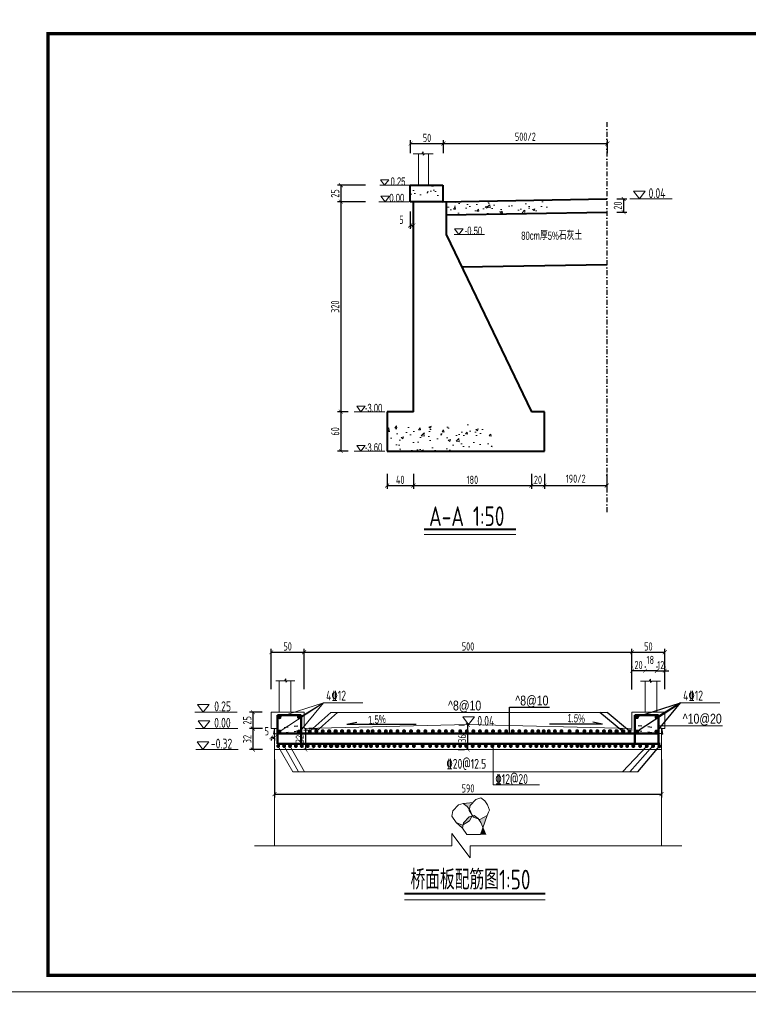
# Model space of a CAD drawing. Header units: inches. Extents: x 97745 to 142261, y 62673 to 100665.
# Tile 52 of 148: x 108033 to 110255, y 79881 to 82881. Entities that reach past the tile are written whole.
import ezdxf

# ---------------------------------------------------------------- set-up
doc = ezdxf.new("R2010")
doc.units = ezdxf.units.IN
doc.header["$MEASUREMENT"] = 0
doc.linetypes.add('ACAD_ISO03W100', pattern=[30, 12, -18])
doc.linetypes.add('DASHDOTX2', pattern=[2, 1, -0.5, 0, -0.5])
doc.layers.get('0').update_dxf_attribs({"lineweight": 15})
for name, color, linetype, lineweight in [('BM1', 7, 'Continuous', 15), ('文字', 7, 'Continuous', 20), ('虚线', 2, 'ACAD_ISO03W100', 25), ('轮廓线', 1, 'Continuous', 40), ('配筋1', 1, 'Continuous', 50)]:
    doc.layers.add(name, color=color, linetype=linetype, lineweight=lineweight)
doc.layers.add('轴线', color=3, linetype='DASHDOTX2')
doc.layers.add('配筋2', color=2, linetype='Continuous')
doc.styles.add('DIM_FONT', font='hztxt_e.shx', dxfattribs={"width": 0.8, "bigfont": 'hztxt.shx'})
doc.styles.add('HZTXT', font='tssdeng.shx', dxfattribs={"width": 0.75, "bigfont": 'hztxt.shx'})
doc.styles.get("Standard").update_dxf_attribs({"font": 'hztxt_e.shx', "width": 0.7, "bigfont": 'hztxt.shx'})
doc.dimstyles.new('3', dxfattribs={"dimtxt": 25, "dimasz": 12, "dimexe": 10, "dimexo": 30, "dimgap": 5, "dimtad": 1, "dimdec": 0, "dimzin": 0, "dimdsep": 46, "dimtxsty": 'HZTXT', "dimblk": 'ARCHTICK', "dimcen": 0, "dimclrt": 7, "dimazin": 2, "dimtfac": 1, "dimtdec": 0, "dimtix": 1, "dimtmove": 2, "dimatfit": 3, "dimfxl": 250, "dimtolj": 1, "dimtzin": 0, "dimarcsym": 0})

# ---------------------------------------------------------------- blocks, each defined once
blk = doc.blocks.new('_ArchTick')
at = {"color": 0, "linetype": 'ByBlock', "const_width": 0.15}
blk.add_lwpolyline([(-0.5, -0.5), (0.5, 0.5)], dxfattribs=at)
blk = doc.blocks.new('*D286')
at = {"color": 0, "lineweight": -2, "transparency": 16777216}
for p, q in [((109153.3, 81497.9), (109153.3, 81451.7)), ((109233.3, 81497.9), (109233.3, 81451.7)), ((109153.3, 81461.7), (109233.3, 81461.7))]:
    blk.add_line(p, q, dxfattribs=at)
at = {"color": 0, "lineweight": -2, "transparency": 16777216, "xscale": 12, "yscale": 12, "zscale": 12, "rotation": 180}
blk.add_blockref('_ArchTick', (109153.3, 81461.7), dxfattribs=at)
at = {"color": 0, "lineweight": -2, "transparency": 16777216, "xscale": 12, "yscale": 12, "zscale": 12}
blk.add_blockref('_ArchTick', (109233.3, 81461.7), dxfattribs=at)
at = {"color": 7, "transparency": 16777216, "insert": (109193.3, 81479.2), "char_height": 25, "attachment_point": 5, "style": 'HZTXT'}
blk.add_mtext('\\A1;40', dxfattribs=at)
blk = doc.blocks.new('*D287')
at = {"color": 0, "lineweight": -2, "transparency": 16777216}
for p, q in [((109233.3, 81497.9), (109233.3, 81451.7)), ((109593.3, 81497.9), (109593.3, 81451.7)), ((109233.3, 81461.7), (109593.3, 81461.7))]:
    blk.add_line(p, q, dxfattribs=at)
at = {"color": 0, "lineweight": -2, "transparency": 16777216, "xscale": 12, "yscale": 12, "zscale": 12, "rotation": 180}
blk.add_blockref('_ArchTick', (109233.3, 81461.7), dxfattribs=at)
at = {"color": 0, "lineweight": -2, "transparency": 16777216, "xscale": 12, "yscale": 12, "zscale": 12}
blk.add_blockref('_ArchTick', (109593.3, 81461.7), dxfattribs=at)
at = {"color": 7, "transparency": 16777216, "insert": (109413.3, 81479.2), "char_height": 25, "attachment_point": 5, "style": 'HZTXT'}
blk.add_mtext('\\A1;180', dxfattribs=at)
blk = doc.blocks.new('*D288')
at = {"color": 0, "lineweight": -2, "transparency": 16777216}
for p, q in [((109593.3, 81497.9), (109593.3, 81451.7)), ((109633.3, 81497.9), (109633.3, 81451.7)), ((109593.3, 81461.7), (109633.3, 81461.7))]:
    blk.add_line(p, q, dxfattribs=at)
at = {"color": 0, "lineweight": -2, "transparency": 16777216, "xscale": 12, "yscale": 12, "zscale": 12, "rotation": 180}
blk.add_blockref('_ArchTick', (109593.3, 81461.7), dxfattribs=at)
at = {"color": 0, "lineweight": -2, "transparency": 16777216, "xscale": 12, "yscale": 12, "zscale": 12}
blk.add_blockref('_ArchTick', (109633.3, 81461.7), dxfattribs=at)
at = {"color": 7, "transparency": 16777216, "insert": (109613.3, 81479.2), "char_height": 25, "attachment_point": 5, "style": 'HZTXT'}
blk.add_mtext('\\A1;20', dxfattribs=at)
blk = doc.blocks.new('*D289')
at = {"color": 0, "lineweight": -2, "transparency": 16777216}
for p, q in [((109087.1, 82376.8), (109002.3, 82376.8)), ((109012.3, 82376.8), (109012.3, 82326.8)), ((109087.1, 82326.8), (109002.3, 82326.8))]:
    blk.add_line(p, q, dxfattribs=at)
at = {"color": 0, "lineweight": -2, "transparency": 16777216, "xscale": 12, "yscale": 12, "zscale": 12}
for p, rotation in [((109012.3, 82376.8), 90), ((109012.3, 82326.8), 270)]:
    blk.add_blockref('_ArchTick', p, dxfattribs=dict(at, rotation=rotation))
at = {"color": 7, "transparency": 16777216, "insert": (108994.8, 82351.8), "char_height": 25, "attachment_point": 5, "rotation": 90, "style": 'HZTXT'}
blk.add_mtext('\\A1;25', dxfattribs=at)
blk = doc.blocks.new('*D290')
at = {"color": 0, "lineweight": -2, "transparency": 16777216}
for p, q in [((109034.7, 82326.8), (109002.3, 82326.8)), ((109012.3, 82326.8), (109012.3, 81686.8)), ((109034.7, 81686.8), (109002.3, 81686.8))]:
    blk.add_line(p, q, dxfattribs=at)
at = {"color": 0, "lineweight": -2, "transparency": 16777216, "xscale": 12, "yscale": 12, "zscale": 12}
for p, rotation in [((109012.3, 82326.8), 90), ((109012.3, 81686.8), 270)]:
    blk.add_blockref('_ArchTick', p, dxfattribs=dict(at, rotation=rotation))
at = {"color": 7, "transparency": 16777216, "insert": (108994.8, 82006.8), "char_height": 25, "attachment_point": 5, "rotation": 90, "style": 'HZTXT'}
blk.add_mtext('\\A1;320', dxfattribs=at)
blk = doc.blocks.new('*D291')
at = {"color": 0, "lineweight": -2, "transparency": 16777216}
for p, q in [((109034.7, 81686.8), (109002.3, 81686.8)), ((109012.3, 81686.8), (109012.3, 81566.8)), ((109034.7, 81566.8), (109002.3, 81566.8))]:
    blk.add_line(p, q, dxfattribs=at)
at = {"color": 0, "lineweight": -2, "transparency": 16777216, "xscale": 12, "yscale": 12, "zscale": 12}
for p, rotation in [((109012.3, 81686.8), 90), ((109012.3, 81566.8), 270)]:
    blk.add_blockref('_ArchTick', p, dxfattribs=dict(at, rotation=rotation))
at = {"color": 7, "transparency": 16777216, "insert": (108994.8, 81626.8), "char_height": 25, "attachment_point": 5, "rotation": 90, "style": 'HZTXT'}
blk.add_mtext('\\A1;60', dxfattribs=at)
blk = doc.blocks.new('三角形')
at = {"layer": '轮廓线', "color": 0, "lineweight": 20}
for p, q in [((24441.9, 199232.1), (24477.5, 199232.1)), ((24459.3, 199208.6), (24441.9, 199232.1)), ((24477.5, 199232.1), (24459.3, 199208.6))]:
    blk.add_line(p, q, dxfattribs=at)
blk = doc.blocks.new('*D350')
at = {"color": 0, "lineweight": -2, "transparency": 16777216}
for p, q in [((109853.3, 82335), (109884.5, 82335)), ((109874.5, 82335), (109874.5, 82295)), ((109853.3, 82295), (109884.5, 82295))]:
    blk.add_line(p, q, dxfattribs=at)
at = {"color": 0, "lineweight": -2, "transparency": 16777216, "xscale": 12, "yscale": 12, "zscale": 12}
for p, rotation in [((109874.5, 82335), 90), ((109874.5, 82295), 270)]:
    blk.add_blockref('_ArchTick', p, dxfattribs=dict(at, rotation=rotation))
at = {"color": 7, "transparency": 16777216, "insert": (109857, 82315), "char_height": 25, "attachment_point": 5, "rotation": 90, "style": 'HZTXT'}
blk.add_mtext('\\A1;20', dxfattribs=at)
blk = doc.blocks.new('*D234')
at = {"color": 0, "lineweight": -2, "transparency": 16777216}
for p, q in [((109224.9, 82474.2), (109224.9, 82513.8)), ((109324.9, 82474.2), (109324.9, 82513.8)), ((109224.9, 82503.8), (109324.9, 82503.8))]:
    blk.add_line(p, q, dxfattribs=at)
at = {"color": 0, "lineweight": -2, "transparency": 16777216, "xscale": 12, "yscale": 12, "zscale": 12, "rotation": 180}
blk.add_blockref('_ArchTick', (109224.9, 82503.8), dxfattribs=at)
at = {"color": 0, "lineweight": -2, "transparency": 16777216, "xscale": 12, "yscale": 12, "zscale": 12}
blk.add_blockref('_ArchTick', (109324.9, 82503.8), dxfattribs=at)
at = {"color": 7, "transparency": 16777216, "insert": (109274.9, 82521.3), "char_height": 25, "attachment_point": 5, "style": 'HZTXT'}
blk.add_mtext('\\A1;50', dxfattribs=at)
blk = doc.blocks.new('*D351')
at = {"color": 0, "lineweight": -2, "transparency": 16777216}
for p, q in [((109223.3, 82296.8), (109223.3, 82244.2)), ((109233.3, 82296.8), (109233.3, 82244.2)), ((109223.3, 82254.2), (109233.3, 82254.2))]:
    blk.add_line(p, q, dxfattribs=at)
at = {"color": 0, "lineweight": -2, "transparency": 16777216, "xscale": 12, "yscale": 12, "zscale": 12, "rotation": 180}
blk.add_blockref('_ArchTick', (109223.3, 82254.2), dxfattribs=at)
at = {"color": 0, "lineweight": -2, "transparency": 16777216, "xscale": 12, "yscale": 12, "zscale": 12}
blk.add_blockref('_ArchTick', (109233.3, 82254.2), dxfattribs=at)
at = {"color": 7, "transparency": 16777216, "insert": (109197, 82271.7), "char_height": 25, "attachment_point": 5, "style": 'HZTXT'}
blk.add_mtext('\\A1;5', dxfattribs=at)
blk = doc.blocks.new('*D237')
at = {"color": 0, "lineweight": -2, "transparency": 16777216}
for p, q in [((109324.9, 82474.2), (109324.9, 82513.8)), ((109824.9, 82474.2), (109824.9, 82513.8)), ((109324.9, 82503.8), (109824.9, 82503.8))]:
    blk.add_line(p, q, dxfattribs=at)
at = {"color": 0, "lineweight": -2, "transparency": 16777216, "xscale": 12, "yscale": 12, "zscale": 12, "rotation": 180}
blk.add_blockref('_ArchTick', (109324.9, 82503.8), dxfattribs=at)
at = {"color": 0, "lineweight": -2, "transparency": 16777216, "xscale": 12, "yscale": 12, "zscale": 12}
blk.add_blockref('_ArchTick', (109824.9, 82503.8), dxfattribs=at)
at = {"color": 7, "transparency": 16777216, "insert": (109574.9, 82524.7), "char_height": 25, "attachment_point": 5, "style": 'HZTXT'}
blk.add_mtext('\\A1;500/2', dxfattribs=at)
blk = doc.blocks.new('*D238')
at = {"color": 0, "lineweight": -2, "transparency": 16777216}
for p, q in [((109633.3, 81497.9), (109633.3, 81451.7)), ((109823.3, 81497.9), (109823.3, 81451.7)), ((109633.3, 81461.7), (109823.3, 81461.7))]:
    blk.add_line(p, q, dxfattribs=at)
at = {"color": 0, "lineweight": -2, "transparency": 16777216, "xscale": 12, "yscale": 12, "zscale": 12, "rotation": 180}
blk.add_blockref('_ArchTick', (109633.3, 81461.7), dxfattribs=at)
at = {"color": 0, "lineweight": -2, "transparency": 16777216, "xscale": 12, "yscale": 12, "zscale": 12}
blk.add_blockref('_ArchTick', (109823.3, 81461.7), dxfattribs=at)
at = {"color": 7, "transparency": 16777216, "insert": (109728.3, 81482.6), "char_height": 25, "attachment_point": 5, "style": 'HZTXT'}
blk.add_mtext('\\A1;190/2', dxfattribs=at)
blk = doc.blocks.new('*D723')
at = {"color": 0, "lineweight": -2}
for p, q in [((108810, 80627.2), (108810, 80511.4)), ((109990, 80627.2), (109990, 80511.4)), ((108810, 80521.4), (109990, 80521.4))]:
    blk.add_line(p, q, dxfattribs=at)
at = {"color": 0, "lineweight": -2, "xscale": 12, "yscale": 12, "zscale": 12, "rotation": 180}
blk.add_blockref('_ArchTick', (108810, 80521.4), dxfattribs=at)
at = {"color": 0, "lineweight": -2, "xscale": 12, "yscale": 12, "zscale": 12}
blk.add_blockref('_ArchTick', (109990, 80521.4), dxfattribs=at)
at = {"color": 7, "insert": (109400, 80538.9), "char_height": 25, "attachment_point": 5, "style": 'HZTXT'}
blk.add_mtext('\\A1;590', dxfattribs=at)
blk = doc.blocks.new('*D715')
at = {"color": 0, "lineweight": -2}
for p, q in [((108900, 80841.1), (108900, 80963.9)), ((108900, 80953.9), (109900, 80953.9)), ((109900, 80840.5), (109900, 80963.9))]:
    blk.add_line(p, q, dxfattribs=at)
at = {"color": 0, "lineweight": -2, "xscale": 12, "yscale": 12, "zscale": 12, "rotation": 180}
blk.add_blockref('_ArchTick', (108900, 80953.9), dxfattribs=at)
at = {"color": 0, "lineweight": -2, "xscale": 12, "yscale": 12, "zscale": 12}
blk.add_blockref('_ArchTick', (109900, 80953.9), dxfattribs=at)
at = {"color": 7, "insert": (109400, 80971.4), "char_height": 25, "attachment_point": 5, "style": 'HZTXT'}
blk.add_mtext('\\A1;500', dxfattribs=at)
blk = doc.blocks.new('*D716')
at = {"color": 0, "lineweight": -2}
for p, q in [((109900, 80841.1), (109900, 80963.9)), ((109900, 80953.9), (110000, 80953.9)), ((110000, 80841.1), (110000, 80963.9))]:
    blk.add_line(p, q, dxfattribs=at)
at = {"color": 0, "lineweight": -2, "xscale": 12, "yscale": 12, "zscale": 12, "rotation": 180}
blk.add_blockref('_ArchTick', (109900, 80953.9), dxfattribs=at)
at = {"color": 0, "lineweight": -2, "xscale": 12, "yscale": 12, "zscale": 12}
blk.add_blockref('_ArchTick', (110000, 80953.9), dxfattribs=at)
at = {"color": 7, "insert": (109950, 80971.4), "char_height": 25, "attachment_point": 5, "style": 'HZTXT'}
blk.add_mtext('\\A1;50', dxfattribs=at)
blk = doc.blocks.new('*D724')
at = {"color": 0, "lineweight": -2}
for p, q in [((108800, 80694.7), (108810, 80694.7)), ((108800, 80691.2), (108800, 80684.7)), ((108810, 80691.2), (108810, 80684.7))]:
    blk.add_line(p, q, dxfattribs=at)
at = {"color": 0, "lineweight": -2, "xscale": 12, "yscale": 12, "zscale": 12, "rotation": 180}
blk.add_blockref('_ArchTick', (108800, 80694.7), dxfattribs=at)
at = {"color": 0, "lineweight": -2, "xscale": 12, "yscale": 12, "zscale": 12}
blk.add_blockref('_ArchTick', (108810, 80694.7), dxfattribs=at)
at = {"color": 7, "insert": (108786.2, 80713.3), "char_height": 25, "attachment_point": 5, "style": 'HZTXT'}
blk.add_mtext('\\A1;5', dxfattribs=at)
blk = doc.blocks.new('*D717')
at = {"color": 0, "lineweight": -2}
for p, q in [((108772.6, 80771.2), (108734.1, 80771.2)), ((108744.1, 80771.2), (108744.1, 80721.2)), ((108772.6, 80721.2), (108734.1, 80721.2))]:
    blk.add_line(p, q, dxfattribs=at)
at = {"color": 0, "lineweight": -2, "xscale": 12, "yscale": 12, "zscale": 12}
for p, rotation in [((108744.1, 80771.2), 90), ((108744.1, 80721.2), 270)]:
    blk.add_blockref('_ArchTick', p, dxfattribs=dict(at, rotation=rotation))
at = {"color": 7, "insert": (108726.6, 80746.2), "char_height": 25, "attachment_point": 5, "rotation": 90, "style": 'HZTXT'}
blk.add_mtext('\\A1;25', dxfattribs=at)
blk = doc.blocks.new('*D718')
at = {"color": 0, "lineweight": -2}
for p, q in [((108772.8, 80721.2), (108734.1, 80721.2)), ((108744.1, 80721.2), (108744.1, 80657.2)), ((108772.8, 80657.2), (108734.1, 80657.2))]:
    blk.add_line(p, q, dxfattribs=at)
at = {"color": 0, "lineweight": -2, "xscale": 12, "yscale": 12, "zscale": 12}
for p, rotation in [((108744.1, 80721.2), 90), ((108744.1, 80657.2), 270)]:
    blk.add_blockref('_ArchTick', p, dxfattribs=dict(at, rotation=rotation))
at = {"color": 7, "insert": (108726.6, 80689.2), "char_height": 25, "attachment_point": 5, "rotation": 90, "style": 'HZTXT'}
blk.add_mtext('\\A1;32', dxfattribs=at)
blk = doc.blocks.new('*D719')
at = {"color": 0, "lineweight": -2}
for p, q in [((108800, 80841.1), (108800, 80963.9)), ((108800, 80953.9), (108900, 80953.9)), ((108900, 80841.1), (108900, 80963.9))]:
    blk.add_line(p, q, dxfattribs=at)
at = {"color": 0, "lineweight": -2, "xscale": 12, "yscale": 12, "zscale": 12, "rotation": 180}
blk.add_blockref('_ArchTick', (108800, 80953.9), dxfattribs=at)
at = {"color": 0, "lineweight": -2, "xscale": 12, "yscale": 12, "zscale": 12}
blk.add_blockref('_ArchTick', (108900, 80953.9), dxfattribs=at)
at = {"color": 7, "insert": (108850, 80971.4), "char_height": 25, "attachment_point": 5, "style": 'HZTXT'}
blk.add_mtext('\\A1;50', dxfattribs=at)
blk = doc.blocks.new('*D725')
at = {"color": 0, "lineweight": -2}
for p, q in [((108904.2, 80721.2), (108904.2, 80657.2)), ((108930, 80721.2), (108914.2, 80721.2)), ((108930, 80657.2), (108914.2, 80657.2))]:
    blk.add_line(p, q, dxfattribs=at)
at = {"color": 0, "lineweight": -2, "xscale": 12, "yscale": 12, "zscale": 12}
for p, rotation in [((108904.2, 80721.2), 90), ((108904.2, 80657.2), 270)]:
    blk.add_blockref('_ArchTick', p, dxfattribs=dict(at, rotation=rotation))
at = {"color": 7, "insert": (108886.7, 80689.2), "char_height": 25, "attachment_point": 5, "rotation": 90, "style": 'HZTXT'}
blk.add_mtext('\\A1;32', dxfattribs=at)
blk = doc.blocks.new('*D726')
at = {"color": 0, "lineweight": -2}
for p, q in [((109371.8, 80733.1), (109389.1, 80733.1)), ((109399.1, 80657.2), (109399.1, 80733.1)), ((109370, 80657.2), (109389.1, 80657.2))]:
    blk.add_line(p, q, dxfattribs=at)
at = {"color": 0, "lineweight": -2, "xscale": 12, "yscale": 12, "zscale": 12}
for p, rotation in [((109399.1, 80733.1), 90), ((109399.1, 80657.2), 270)]:
    blk.add_blockref('_ArchTick', p, dxfattribs=dict(at, rotation=rotation))
at = {"color": 7, "insert": (109381.6, 80691), "char_height": 25, "attachment_point": 5, "rotation": 90, "style": 'HZTXT'}
blk.add_mtext('\\A1;36', dxfattribs=at)
blk = doc.blocks.new('*D720')
at = {"color": 0, "lineweight": -2}
for p, q in [((109976, 80897.3), (109964, 80897.3)), ((109976, 80910.8), (109976, 80907.3)), ((109976, 80897.3), (110000, 80897.3)), ((110000, 80910.8), (110000, 80907.3)), ((110000, 80897.3), (110012, 80897.3))]:
    blk.add_line(p, q, dxfattribs=at)
at = {"color": 0, "lineweight": -2, "xscale": 12, "yscale": 12, "zscale": 12}
blk.add_blockref('_ArchTick', (109976, 80897.3), dxfattribs=at)
at = {"color": 0, "lineweight": -2, "xscale": 12, "yscale": 12, "zscale": 12, "rotation": 180}
blk.add_blockref('_ArchTick', (110000, 80897.3), dxfattribs=at)
at = {"color": 7, "insert": (109988, 80914.8), "char_height": 25, "attachment_point": 5, "style": 'HZTXT'}
blk.add_mtext('\\A1;12', dxfattribs=at)
blk = doc.blocks.new('*D721')
at = {"color": 0, "lineweight": -2}
for p, q in [((109940, 80910.8), (109940, 80907.3)), ((109976, 80897.3), (109940, 80897.3)), ((109976, 80910.8), (109976, 80907.3))]:
    blk.add_line(p, q, dxfattribs=at)
at = {"color": 0, "lineweight": -2, "xscale": 12, "yscale": 12, "zscale": 12, "rotation": 180}
blk.add_blockref('_ArchTick', (109940, 80897.3), dxfattribs=at)
at = {"color": 0, "lineweight": -2, "xscale": 12, "yscale": 12, "zscale": 12}
blk.add_blockref('_ArchTick', (109976, 80897.3), dxfattribs=at)
at = {"color": 7, "insert": (109956, 80930.4), "char_height": 25, "attachment_point": 5, "style": 'HZTXT'}
blk.add_mtext('\\A1;18', dxfattribs=at)
blk = doc.blocks.new('*D722')
at = {"color": 0, "lineweight": -2}
for p, q in [((109900, 80910.3), (109900, 80907.3)), ((109940, 80897.3), (109900, 80897.3)), ((109940, 80910.8), (109940, 80907.3))]:
    blk.add_line(p, q, dxfattribs=at)
at = {"color": 0, "lineweight": -2, "xscale": 12, "yscale": 12, "zscale": 12, "rotation": 180}
blk.add_blockref('_ArchTick', (109900, 80897.3), dxfattribs=at)
at = {"color": 0, "lineweight": -2, "xscale": 12, "yscale": 12, "zscale": 12}
blk.add_blockref('_ArchTick', (109940, 80897.3), dxfattribs=at)
at = {"color": 7, "insert": (109920, 80914.8), "char_height": 25, "attachment_point": 5, "style": 'HZTXT'}
blk.add_mtext('\\A1;20', dxfattribs=at)

msp = doc.modelspace()

# ---------------------------------------------------------------- hatches: boundary and pattern name
h = msp.add_hatch()
h.set_pattern_fill('AR-CONC', color=256, scale=10, style=0)
h.set_pattern_definition([(50, (15117.125, -118673.614), (71.726018, -6.275213), [7.5, -82.5]), (355, (15117.125, -118673.61), (-13.875133, 75.219213), [6, -66]), (100.4514, (15123.1, -118674.14), (57.850938, 68.943954), [6.37402, -70.114211]), (46.1842, (15117.125, -118653.61), (106.724105, -16.5519), [11.25, -123.75]), (96.6356, (15126.02, -118654.99), (93.46627, 97.411787), [9.56103, -105.1713]), (351.1842, (15117.12, -118653.61), (93.466195, 97.41186), [9, -99]), (21, (15127.125, -118658.614), (59.690705, -40.261889), [7.5, -82.5]), (326, (15127.125, -118658.61), (24.331533, 72.515005), [6, -66]), (71.4514, (15132.1, -118661.97), (84.022263, 32.25305), [6.37402, -70.114211]), (37.5, (15117.125, -118673.614), (1.2159855, 33.2893854), [0, -65.2, 0, -67, 0, -66.25]), (7.5, (15117.125, -118673.614), (26.306954, 39.441171), [0, -38.2, 0, -63.7, 0, -25.25]), (327.5, (15094.825, -118673.614), (53.3822436, -2.2554872), [0, -25, 0, -78, 0, -103.5]), (317.5, (15084.825, -118673.614), (58.318617, 10.010498), [0, -32.5, 0, -51.8, 0, -73.5])])
h.paths.add_polyline_path([(109223.254, 82376.799), (109223.254, 82326.799), (109233.254, 82326.799), (109323.254, 82326.799), (109323.254, 82376.799)])
h = msp.add_hatch()
h.set_pattern_fill('AR-CONC', color=256, scale=10, style=0)
h.set_pattern_definition([(50, (15117.125, -115703.614), (71.726018, -6.275213), [7.5, -82.5]), (355, (15117.125, -115703.61), (-13.875133, 75.219213), [6, -66]), (100.4514, (15123.1, -115704.14), (57.850938, 68.943954), [6.37402, -70.11421]), (46.1842, (15117.125, -115683.61), (106.724105, -16.5519), [11.25, -123.75]), (96.6356, (15126.02, -115684.99), (93.46627, 97.411787), [9.56103, -105.1713]), (351.1842, (15117.12, -115683.61), (93.466195, 97.41186), [9, -99]), (21, (15127.125, -115688.614), (59.690705, -40.261889), [7.5, -82.5]), (326, (15127.125, -115688.61), (24.331533, 72.515005), [6, -66]), (71.4514, (15132.1, -115691.97), (84.022263, 32.25305), [6.37402, -70.11421]), (37.5, (15117.125, -115703.614), (1.2159855, 33.2893854), [0, -65.2, 0, -67, 0, -66.25]), (7.5, (15117.125, -115703.614), (26.306954, 39.441171), [0, -38.2, 0, -63.7, 0, -25.25]), (327.5, (15094.825, -115703.614), (53.3822436, -2.2554872), [0, -25, 0, -78, 0, -103.5]), (317.5, (15084.825, -115703.614), (58.318617, 10.010498), [0, -32.5, 0, -51.8, 0, -73.5])])
h.paths.add_polyline_path([(109648.174, 82314.663), (109645.391, 82317.24), (109651.837, 82317.24), (109648.174, 82320.074), (109648.174, 82335.018), (109333.254, 82327.052), (109333.254, 82287.052), (109648.174, 82295.018)])
h = msp.add_hatch()
h.set_pattern_fill('AR-CONC', color=256, scale=10, style=0)
h.set_pattern_definition([(50, (15117.125, -115423.614), (71.726018, -6.275213), [7.5, -82.5]), (355, (15117.125, -115423.61), (-13.875133, 75.219213), [6, -66]), (100.4514, (15123.1, -115424.14), (57.850938, 68.943954), [6.37402, -70.11421]), (46.1842, (15117.125, -115403.61), (106.724105, -16.5519), [11.25, -123.75]), (96.6356, (15126.02, -115404.99), (93.46627, 97.411787), [9.56103, -105.1713]), (351.1842, (15117.12, -115403.61), (93.466195, 97.41186), [9, -99]), (21, (15127.125, -115408.614), (59.690705, -40.261889), [7.5, -82.5]), (326, (15127.125, -115408.61), (24.331533, 72.515005), [6, -66]), (71.4514, (15132.1, -115411.97), (84.022263, 32.25305), [6.37402, -70.11421]), (37.5, (15117.125, -115423.614), (1.2159855, 33.2893854), [0, -65.2, 0, -67, 0, -66.25]), (7.5, (15117.125, -115423.614), (26.306954, 39.441171), [0, -38.2, 0, -63.7, 0, -25.25]), (327.5, (15094.825, -115423.614), (53.3822436, -2.2554872), [0, -25, 0, -78, 0, -103.5]), (317.5, (15084.825, -115423.614), (58.318617, 10.010498), [0, -32.5, 0, -51.8, 0, -73.5])])
h.paths.add_polyline_path([(109153.254, 81646.799), (109153.254, 81566.799), (109473.254, 81566.799), (109473.254, 81646.799)])
h = msp.add_hatch(color=256)
h.paths.add_polyline_path([(109458.068, 80456.574), (109445.258, 80419.683), (109438.939, 80435.409), (109432.188, 80445.373), (109436.114, 80443.845)])
h.paths.add_polyline_path([(109385.231, 80428.446), (109386.386, 80433.876), (109403.399, 80452.141), (109411.805, 80454.649), (109409.416, 80449.634), (109404.868, 80439.832)])
h.paths.add_polyline_path([(109416.832, 80451.346), (109414.151, 80455.348), (109418.359, 80456.603), (109430.614, 80447.694), (109432.188, 80445.373)])
h.paths.add_polyline_path([(109406.18, 80471.83), (109410.778, 80460.385), (109403.477, 80471.288), (109404.21, 80474.736)])
h.paths.add_polyline_path([(109397.855, 80484.115), (109385.6, 80493.025), (109415.333, 80496.172), (109406.826, 80487.039), (109404.21, 80474.736)])
h.paths.add_polyline_path([(109382.914, 80427.103), (109385.231, 80428.446), (109383.037, 80418.124), (109363.632, 80434.603)])
msp.add_hatch(color=256).paths.add_polyline_path([(109453.978, 80398.226), (109445.339, 80419.726), (109437.873, 80398.226)])
at = {"layer": '配筋1'}
for points in [[(108831.143, 80755.801, 1), (108818.972, 80755.801, 1)], [(108890.663, 80755.949, 1), (108878.493, 80755.949, 1)], [(109921.143, 80756.012, 1), (109908.972, 80756.012, 1)], [(109980.796, 80755.801, 1), (109968.626, 80755.801, 1)], [(108831.143, 80712.299, 1), (108818.972, 80712.299, 1)], [(108890.372, 80712.299, 1), (108878.201, 80712.299, 1)], [(108923.513, 80713.146, 1), (108911.342, 80713.146, 1)], [(108943.513, 80713.146, 1), (108931.342, 80713.146, 1)], [(108963.059, 80713.146, 1), (108950.888, 80713.146, 1)], [(108982.184, 80713.146, 1), (108970.014, 80713.146, 1)], [(108983.059, 80713.146, 1), (108970.888, 80713.146, 1)], [(109001.73, 80713.146, 1), (108989.559, 80713.146, 1)], [(109003.059, 80713.146, 1), (108990.888, 80713.146, 1)], [(109021.73, 80713.146, 1), (109009.559, 80713.146, 1)], [(109022.446, 80713.146, 1), (109010.275, 80713.146, 1)], [(109041.73, 80713.146, 1), (109029.559, 80713.146, 1)], [(109042.446, 80713.146, 1), (109030.275, 80713.146, 1)], [(109061.117, 80713.146, 1), (109048.947, 80713.146, 1)], [(109081.117, 80713.146, 1), (109068.947, 80713.146, 1)], [(109101.117, 80713.146, 1), (109088.947, 80713.146, 1)], [(109115.159, 80713.146, 1), (109102.988, 80713.146, 1)], [(109135.556, 80713.146, 1), (109123.385, 80713.146, 1)], [(109155.556, 80713.146, 1), (109143.385, 80713.146, 1)], [(109170.663, 80713.146, 1), (109158.492, 80713.146, 1)], [(109191.06, 80713.146, 1), (109178.889, 80713.146, 1)], [(109211.06, 80713.146, 1), (109198.889, 80713.146, 1)], [(109232.312, 80713.146, 1), (109220.141, 80713.146, 1)], [(109254.582, 80713.146, 1), (109242.412, 80713.146, 1)], [(109276.102, 80713.146, 1), (109263.931, 80713.146, 1)], [(109298.862, 80713.146, 1), (109286.692, 80713.146, 1)], [(109318.664, 80713.146, 1), (109306.494, 80713.146, 1)], [(109338.664, 80713.146, 1), (109326.494, 80713.146, 1)], [(109358.21, 80713.146, 1), (109346.039, 80713.146, 1)], [(109382.359, 80713.146, 1), (109370.189, 80713.146, 1)], [(109402.359, 80713.146, 1), (109390.189, 80713.146, 1)], [(109422.359, 80713.146, 1), (109410.189, 80713.146, 1)], [(109442.359, 80713.146, 1), (109430.189, 80713.146, 1)], [(109462.359, 80713.146, 1), (109450.189, 80713.146, 1)], [(109482.359, 80713.146, 1), (109470.189, 80713.146, 1)], [(109502.359, 80713.146, 1), (109490.189, 80713.146, 1)], [(109522.359, 80713.146, 1), (109510.189, 80713.146, 1)], [(109542.359, 80713.146, 1), (109530.189, 80713.146, 1)], [(109562.359, 80713.146, 1), (109550.189, 80713.146, 1)], [(109582.04, 80713.146, 1), (109569.869, 80713.146, 1)], [(109602.471, 80713.146, 1), (109590.3, 80713.146, 1)], [(109620.348, 80713.146, 1), (109608.177, 80713.146, 1)], [(109636.948, 80713.146, 1), (109624.777, 80713.146, 1)], [(109652.359, 80713.146, 1), (109640.189, 80713.146, 1)], [(109671.031, 80713.146, 1), (109658.86, 80713.146, 1)], [(109691.031, 80713.146, 1), (109678.86, 80713.146, 1)], [(109715.718, 80713.146, 1), (109703.547, 80713.146, 1)], [(109738.914, 80713.146, 1), (109726.743, 80713.146, 1)], [(109761.031, 80713.146, 1), (109748.86, 80713.146, 1)], [(109780.576, 80713.146, 1), (109768.405, 80713.146, 1)], [(109800.576, 80713.146, 1), (109788.405, 80713.146, 1)], [(109820.576, 80713.146, 1), (109808.405, 80713.146, 1)], [(109838.385, 80713.146, 1), (109826.214, 80713.146, 1)], [(109839.964, 80713.146, 1), (109827.793, 80713.146, 1)], [(109858.578, 80713.146, 1), (109846.407, 80713.146, 1)], [(109859.964, 80713.146, 1), (109847.793, 80713.146, 1)], [(109878.578, 80713.146, 1), (109866.407, 80713.146, 1)], [(109879.964, 80713.146, 1), (109867.793, 80713.146, 1)], [(109898.578, 80713.146, 1), (109886.407, 80713.146, 1)], [(109921.759, 80712.299, 1), (109909.588, 80712.299, 1)], [(109980.601, 80712.299, 1), (109968.43, 80712.299, 1)], [(108827.143, 80668.272, 1), (108814.972, 80668.272, 1)], [(108845.143, 80668.272, 1), (108832.972, 80668.272, 1)], [(108863.277, 80668.272, 1), (108851.107, 80668.272, 1)], [(108881.277, 80668.272, 1), (108869.107, 80668.272, 1)], [(108899.083, 80668.272, 1), (108886.913, 80668.272, 1)], [(108917.083, 80668.272, 1), (108904.913, 80668.272, 1)], [(108935.218, 80668.272, 1), (108923.047, 80668.272, 1)], [(108953.218, 80668.272, 1), (108941.047, 80668.272, 1)], [(108969.63, 80668.272, 1), (108957.459, 80668.272, 1)], [(108971.404, 80668.272, 1), (108959.233, 80668.272, 1)], [(108987.436, 80668.272, 1), (108975.265, 80668.272, 1)], [(108989.404, 80668.272, 1), (108977.233, 80668.272, 1)], [(109005.436, 80668.272, 1), (108993.265, 80668.272, 1)], [(109007.538, 80668.272, 1), (108995.367, 80668.272, 1)], [(109023.57, 80668.272, 1), (109011.399, 80668.272, 1)], [(109025.538, 80668.272, 1), (109013.367, 80668.272, 1)], [(109041.57, 80668.272, 1), (109029.399, 80668.272, 1)], [(109043.344, 80668.272, 1), (109031.173, 80668.272, 1)], [(109059.756, 80668.272, 1), (109047.585, 80668.272, 1)], [(109077.756, 80668.272, 1), (109065.585, 80668.272, 1)], [(109095.891, 80668.272, 1), (109083.72, 80668.272, 1)], [(109110.139, 80668.272, 1), (109097.969, 80668.272, 1)], [(109128.835, 80668.272, 1), (109116.665, 80668.272, 1)], [(109147.824, 80668.272, 1), (109135.653, 80668.272, 1)], [(109163.891, 80668.272, 1), (109151.72, 80668.272, 1)], [(109181.697, 80668.272, 1), (109169.526, 80668.272, 1)], [(109199.697, 80668.272, 1), (109187.526, 80668.272, 1)], [(109220.411, 80668.272, 1), (109208.241, 80668.272, 1)], [(109240.996, 80668.272, 1), (109228.825, 80668.272, 1)], [(109267.666, 80668.272, 1), (109255.496, 80668.272, 1)], [(109290.427, 80668.272, 1), (109278.257, 80668.272, 1)], [(109310.229, 80668.272, 1), (109298.059, 80668.272, 1)], [(109328.364, 80668.272, 1), (109316.193, 80668.272, 1)], [(109346.364, 80668.272, 1), (109334.193, 80668.272, 1)], [(109364.17, 80668.272, 1), (109351.999, 80668.272, 1)], [(109382.17, 80668.272, 1), (109369.999, 80668.272, 1)], [(109400.304, 80668.272, 1), (109388.133, 80668.272, 1)], [(109420.304, 80668.272, 1), (109408.133, 80668.272, 1)], [(109440.304, 80668.272, 1), (109428.133, 80668.272, 1)], [(109460.304, 80668.272, 1), (109448.133, 80668.272, 1)], [(109480.304, 80668.272, 1), (109468.133, 80668.272, 1)], [(109500.304, 80668.272, 1), (109488.133, 80668.272, 1)], [(109518.304, 80668.272, 1), (109506.133, 80668.272, 1)], [(109536.49, 80668.272, 1), (109524.319, 80668.272, 1)], [(109556.49, 80668.272, 1), (109544.319, 80668.272, 1)], [(109576.171, 80668.272, 1), (109564, 80668.272, 1)], [(109596.602, 80668.272, 1), (109584.431, 80668.272, 1)], [(109614.479, 80668.272, 1), (109602.308, 80668.272, 1)], [(109631.079, 80668.272, 1), (109618.908, 80668.272, 1)], [(109646.49, 80668.272, 1), (109634.319, 80668.272, 1)], [(109666.586, 80668.272, 1), (109654.415, 80668.272, 1)], [(109684.603, 80668.272, 1), (109672.432, 80668.272, 1)], [(109704.63, 80668.272, 1), (109692.459, 80668.272, 1)], [(109721.481, 80668.272, 1), (109709.31, 80668.272, 1)], [(109739.616, 80668.272, 1), (109727.445, 80668.272, 1)], [(109752.603, 80668.272, 1), (109740.432, 80668.272, 1)], [(109770.737, 80668.272, 1), (109758.566, 80668.272, 1)], [(109788.737, 80668.272, 1), (109776.566, 80668.272, 1)], [(109804.892, 80668.272, 1), (109792.721, 80668.272, 1)], [(109819.38, 80668.272, 1), (109807.209, 80668.272, 1)], [(109837.38, 80668.272, 1), (109825.209, 80668.272, 1)], [(109855.515, 80668.272, 1), (109843.344, 80668.272, 1)], [(109873.515, 80668.272, 1), (109861.344, 80668.272, 1)], [(109891.321, 80668.272, 1), (109879.15, 80668.272, 1)], [(109910.108, 80668.272, 1), (109897.937, 80668.272, 1)], [(109930.886, 80668.272, 1), (109918.715, 80668.272, 1)], [(109951.103, 80668.272, 1), (109938.933, 80668.272, 1)], [(109970.393, 80668.272, 1), (109958.222, 80668.272, 1)], [(109989.627, 80667.498, 1), (109977.457, 80667.498, 1)]]:
    msp.add_hatch(color=256, dxfattribs=at).paths.add_polyline_path(points)

# ---------------------------------------------------------------- linework, layer by layer
for p, q in [((109249.237, 82472.121), (109232.556, 82472.121)), ((109232.556, 82472.121), (109258.95, 82472.121)), ((109249.237, 82376.799), (109249.237, 82472.121)), ((109258.95, 82472.121), (109263.41, 82478.283)), ((109263.41, 82478.283), (109263.41, 82468.029)), ((109263.41, 82468.029), (109267.622, 82472.121)), ((109267.622, 82472.121), (109294.142, 82472.121)), ((109279.237, 82376.799), (109279.237, 82472.121)), ((109224.548, 82376.799), (109131.28, 82376.799)), ((109220.857, 82326.799), (109127.59, 82326.799)), ((109450.605, 82226.799), (109357.338, 82226.799)), ((109146.181, 81686.799), (109052.914, 81686.799)), ((109146.181, 81566.799), (109052.914, 81566.799)), ((109265.843, 81313.059), (109545.523, 81313.059)), ((108813.778, 80866.508), (108840.171, 80866.508)), ((108823.972, 80771.186), (108823.972, 80866.508)), ((108840.171, 80866.508), (108844.632, 80872.67)), ((108844.632, 80872.67), (108844.632, 80862.416)), ((108844.632, 80862.416), (108848.844, 80866.508)), ((108848.844, 80866.508), (108871.364, 80866.508)), ((108859.972, 80771.186), (108859.972, 80866.508)), ((109925.734, 80865.96), (109952.128, 80865.96)), ((109945.972, 80865.96), (109933.291, 80865.96)), ((109939.972, 80771.186), (109939.972, 80865.96)), ((109952.128, 80865.96), (109956.588, 80872.122)), ((109956.588, 80872.122), (109956.588, 80861.867)), ((109956.588, 80861.867), (109960.8, 80865.96)), ((109960.8, 80865.96), (109987.32, 80865.96)), ((109975.972, 80771.186), (109975.972, 80865.96)), ((108799.972, 80721.186), (108799.972, 80771.186)), ((108799.972, 80771.186), (108899.972, 80771.186)), ((108899.972, 80771.186), (108899.972, 80721.186)), ((109999.972, 80771.186), (109899.972, 80771.186)), ((109899.972, 80771.186), (109899.972, 80721.186)), ((109999.972, 80721.186), (109999.972, 80771.186)), ((108809.972, 80721.186), (108799.972, 80721.186)), ((108809.972, 80651.186), (108809.972, 80721.186)), ((108899.972, 80721.186), (109399.972, 80733.186)), ((109399.972, 80733.186), (109899.972, 80721.186)), ((109989.972, 80651.186), (109989.972, 80721.186)), ((109989.972, 80721.186), (109999.972, 80721.186)), ((108809.972, 80657.186), (109989.972, 80657.186)), ((108809.972, 80657.186), (108809.972, 80364.397)), ((109989.972, 80657.186), (109989.972, 80364.397)), ((109406.826, 80487.039), (109423.84, 80505.305)), ((109423.84, 80505.305), (109438.8, 80509.767)), ((109438.8, 80509.767), (109451.055, 80500.858)), ((109451.055, 80500.858), (109459.38, 80488.573)), ((109350.277, 80454.545), (109353.626, 80470.297)), ((109353.626, 80470.297), (109370.64, 80488.562)), ((109370.64, 80488.562), (109385.6, 80493.025)), ((109415.333, 80496.172), (109385.6, 80493.025)), ((109385.6, 80493.025), (109397.855, 80484.115)), ((109397.855, 80484.115), (109406.18, 80471.83)), ((109403.477, 80471.288), (109406.826, 80487.039)), ((109416.832, 80451.346), (109403.477, 80471.288)), ((109406.18, 80471.83), (109412.499, 80456.104)), ((109459.38, 80488.573), (109465.699, 80472.846)), ((109465.699, 80472.846), (109462.616, 80466.377)), ((109363.632, 80434.603), (109350.277, 80454.545)), ((109404.868, 80439.832), (109382.914, 80427.103)), ((109386.386, 80433.876), (109403.399, 80452.141)), ((109403.399, 80452.141), (109418.359, 80456.603)), ((109409.416, 80449.634), (109404.868, 80439.832)), ((109412.499, 80456.104), (109409.416, 80449.634)), ((109436.114, 80443.845), (109416.832, 80451.346)), ((109418.359, 80456.603), (109430.614, 80447.694)), ((109430.614, 80447.694), (109438.939, 80435.409)), ((109458.068, 80456.574), (109436.114, 80443.845)), ((109458.068, 80456.574), (109437.792, 80398.182)), ((109462.616, 80466.377), (109458.068, 80456.574)), ((109383.037, 80418.124), (109363.632, 80434.603)), ((109382.914, 80427.103), (109363.632, 80434.603)), ((109383.037, 80418.124), (109386.386, 80433.876)), ((109396.472, 80398.226), (109383.118, 80418.168)), ((109438.939, 80435.409), (109453.897, 80398.182)), ((109350.726, 80364.397), (109350.726, 80401.16)), ((109350.726, 80401.16), (109406.675, 80327.717)), ((109396.472, 80398.226), (109437.873, 80398.226)), ((108749.094, 80364.397), (109350.726, 80364.397)), ((109406.675, 80364.397), (110051.703, 80364.397)), ((109406.675, 80327.717), (109406.675, 80364.397)), ((109206.695, 80199.672), (109509.095, 80199.672)), ((109509.095, 80199.672), (109635.23, 80199.672))]:
    msp.add_line(p, q)
at = {"lineweight": -3}
for p, q in [((109030.819, 80734.93), (109060.509, 80740.735)), ((109809.827, 80734.93), (109780.138, 80740.735)), ((108809.972, 80721.186), (108806.381, 80704.614)), ((109030.819, 80734.93), (109242.176, 80734.93)), ((109809.827, 80734.93), (109648.471, 80734.93)), ((109989.972, 80721.186), (109993.563, 80704.614)), ((108811.379, 80691.362), (108803.29, 80690.352)), ((108811.379, 80705.238), (108806.381, 80704.614)), ((109990.271, 80705.025), (109993.563, 80704.614))]:
    msp.add_line(p, q, dxfattribs=at)
at = {"layer": 'BM1', "const_width": 1}
for points in [[(107951.098, 82919.248), (112193.926, 82919.248), (112193.926, 79918.945), (107951.098, 79918.945), (107951.098, 82919.248)], [(107951.098, 79918.945), (112193.926, 79918.945), (112193.926, 76918.642), (107951.098, 76918.642), (107951.098, 79918.945)]]:
    msp.add_lwpolyline(points, dxfattribs=at)
at = {"layer": 'BM1'}
for points in [[(107951.098, 82919.248), (112193.926, 82919.248), (112193.926, 79918.945), (107951.098, 79918.945)], [(107951.098, 79918.945), (112193.926, 79918.945), (112193.926, 76918.642), (107951.098, 76918.642)]]:
    msp.add_lwpolyline(points, close=True, dxfattribs=at)
at = {"layer": 'BM1', "color": 0, "linetype": 'Continuous', "const_width": 9.999}
msp.add_lwpolyline([(108118.942, 79968.94), (108118.942, 82838.947), (112143.932, 82838.947), (112143.932, 79968.94)], close=True, dxfattribs=at)
at = {"layer": '文字', "ltscale": 0.5}
for p, q in [((110022.339, 82335.018), (109893.206, 82335.018)), ((108826.081, 80757.114), (108959.586, 80799.894)), ((108827.005, 80713.77), (108959.586, 80799.894)), ((108883.142, 80707.385), (108959.586, 80799.894)), ((108959.586, 80799.894), (108886.336, 80754.646)), ((108959.586, 80799.894), (109079.08, 80799.894)), ((110048.255, 80799.894), (110167.75, 80799.894)), ((108695.859, 80771.186), (108566.726, 80771.186)), ((108917.372, 80713.643), (108981.296, 80770.638)), ((108937.525, 80713.014), (109002.079, 80770.638)), ((108981.296, 80770.638), (109824.447, 80770.638)), ((108697.646, 80721.187), (108568.514, 80721.187)), ((109980.972, 80729.916), (110176.282, 80729.916)), ((108699.162, 80657.187), (108570.03, 80657.187)), ((108820.348, 80668.232), (108865.773, 80589.311)), ((108839.088, 80668.106), (108882.986, 80589.311)), ((108857.053, 80668.554), (108901.698, 80589.311)), ((109476.189, 80675.165), (109476.189, 80549.48)), ((108865.773, 80589.311), (109918.115, 80589.311)), ((109476.189, 80549.48), (109618.301, 80549.48))]:
    msp.add_line(p, q, dxfattribs=at)
at = {"layer": '虚线', "lineweight": -3}
for p, q in [((108809.972, 80721.186), (108899.972, 80732.422)), ((108809.972, 80705.062), (108944.48, 80721.854)), ((109989.972, 80705.062), (109855.464, 80721.854)), ((109989.972, 80721.186), (109899.972, 80732.422))]:
    msp.add_line(p, q, dxfattribs=at)
at = {"layer": '轮廓线'}
for p, q in [((109223.254, 82326.799), (109223.254, 82376.799)), ((109223.254, 82376.799), (109323.254, 82376.799)), ((109323.254, 82376.799), (109323.254, 82326.799)), ((109323.254, 82326.799), (109823.254, 82334.984)), ((109323.254, 82326.799), (109223.254, 82326.799)), ((109233.254, 81686.799), (109233.254, 82326.799)), ((109333.254, 82326.799), (109333.254, 82226.799)), ((109333.254, 82287.052), (109823.254, 82294.984)), ((109333.254, 82226.799), (109593.254, 81686.799)), ((109380.919, 82127.803), (109823.254, 82134.964)), ((109153.254, 81686.799), (109153.254, 81566.799)), ((109233.254, 81686.799), (109153.254, 81686.799)), ((109633.254, 81686.799), (109593.254, 81686.799)), ((109633.254, 81566.799), (109633.254, 81686.799)), ((109153.254, 81566.799), (109633.254, 81566.799)), ((109265.843, 81328.644), (109545.523, 81328.644)), ((109206.695, 80218.944), (109509.095, 80218.944)), ((109509.095, 80218.944), (109635.23, 80218.944))]:
    msp.add_line(p, q, dxfattribs=at)
at = {"layer": '轴线', "ltscale": 15}
msp.add_line((109823.254, 82569.576), (109823.254, 81378.921), dxfattribs=at)
at = {"layer": '配筋1'}
for p, q in [((108818.972, 80721.186), (108818.972, 80762.186)), ((108818.972, 80762.186), (108890.972, 80762.186)), ((108890.972, 80762.186), (108890.972, 80675.165)), ((109908.972, 80721.186), (109908.972, 80762.186)), ((109908.972, 80762.186), (109980.972, 80762.186)), ((109980.972, 80762.186), (109980.972, 80675.165)), ((108818.972, 80721.186), (108818.972, 80675.165)), ((109908.972, 80721.186), (109908.972, 80675.165)), ((108818.972, 80706.214), (108818.972, 80701.214)), ((108818.972, 80706.214), (109980.972, 80706.214)), ((109980.972, 80706.214), (109980.972, 80701.214)), ((108818.972, 80675.165), (109985.636, 80675.165))]:
    msp.add_line(p, q, dxfattribs=at)
at = {"layer": '配筋2'}
for p, q in [((109914.751, 80757.114), (110048.255, 80799.894)), ((109915.675, 80713.77), (110048.255, 80799.894)), ((109971.811, 80707.385), (110048.255, 80799.894)), ((110048.255, 80799.894), (109975.006, 80754.646)), ((109526.436, 80706.214), (109526.436, 80786.507)), ((109526.436, 80786.507), (109648.438, 80786.507)), ((109872.266, 80712.835), (109801.631, 80770.638)), ((109892.582, 80713.147), (109824.447, 80770.638)), ((109945.101, 80667.948), (109871.493, 80589.311)), ((109963.757, 80668.321), (109893.004, 80589.311)), ((109918.115, 80589.311), (109983.906, 80667.948))]:
    msp.add_line(p, q, dxfattribs=at)

# ---------------------------------------------------------------- block references
at = {"xscale": 0.7200000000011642, "yscale": 0.7200000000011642, "zscale": 0.7200000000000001}
for p in [(91535.022, -61053.358), (91536.331, -61103.358), (91761.079, -61203.358), (91462.374, -61743.358), (91462.374, -61863.358)]:
    msp.add_blockref('三角形', p, dxfattribs=at)
at = {"layer": '轮廓线', "color": 0}
for p in [(85463.143, -116873.534), (84133.139, -118437.366), (84134.927, -118487.366), (84942.493, -118475.409), (84132.343, -118551.366)]:
    msp.add_blockref('三角形', p, dxfattribs=at)

# ---------------------------------------------------------------- texts
at = {"width": 0.7}
for s, p in [('0.25', (109163.747, 82375.676)), ('0.00', (109160.057, 82325.676)), ('-0.50', (109389.805, 82225.676)), ('80cm厚5%%%石灰土', (109562.267, 82210.616)), ('-3.00', (109085.381, 81685.676)), ('-3.60', (109085.381, 81565.676))]:
    msp.add_text(s, height=25, dxfattribs=at).set_placement(p)
at = {"style": 'HZTXT', "width": 0.75}
msp.add_text('0.04', height=30, dxfattribs=at).set_placement((109428.315, 80729.686))
at = {"char_height": 25, "width": 140.40668}
for insert, attachment_point, rotation in [((109094.661, 80759.559), 1, 4.19492), ((109757.049, 80763.7), 3, 357.478194)]:
    msp.add_mtext('1.5%', dxfattribs=dict(at, insert=insert, attachment_point=attachment_point, rotation=rotation))
at = {"layer": '文字', "ltscale": 0.5, "style": 'HZTXT', "width": 0.75}
for s, p in [('0.04', (109950.498, 82337.849)), ('4%%13212', (108967.259, 80806.724)), ('4%%13212', (110055.929, 80806.724)), ('0.25', (108626.052, 80774.018)), ('0.00', (108625.805, 80724.018)), ('-0.32', (108615.664, 80660.416)), ('%%13220@12.5', (109334.05, 80598.881)), ('%%13212@20', (109483.395, 80552.501))]:
    msp.add_text(s, height=30, dxfattribs=at).set_placement(p)
at = {"layer": '文字'}
for s, height, style, width, p in [('A-A 1:50', 60, 'HZTXT', 0.75, (109281.184, 81338.4)), ('^ 8@10', 30, 'DIM_FONT', 0.8, (109339.061, 80776.421)), ('^ 8@10', 30, 'DIM_FONT', 0.8, (109544.09, 80791.719)), ('^ 10@20', 30, 'DIM_FONT', 0.8, (110054.639, 80736.44)), ('桥面板配筋图1:50', 60, 'HZTXT', 0.75, (109224.396, 80230.935))]:
    msp.add_text(s, height=height, dxfattribs=dict(at, style=style, width=width)).set_placement(p)

# ---------------------------------------------------------------- dimensions: what is measured, and where the dimension line sits
for base, p1, p2, text, picture, middle in [((109824.899, 82503.837), (109324.899, 82444.233), (109824.899, 82444.233), '500/2', '*D237', (109574.899, 82524.703)), ((109324.899, 82503.837), (109224.899, 82444.233), (109324.899, 82444.233), '50', '*D234', (109274.899, 82521.337)), ((109823.254, 81461.726), (109633.254, 81527.926), (109823.254, 81527.926), '190/2', '*D238', (109728.254, 81482.592)), ((108899.972, 80953.898), (108799.972, 80811.067), (108899.972, 80811.067), '50', '*D719', (108849.972, 80971.398)), ((109999.972, 80953.898), (109899.972, 80811.067), (109999.972, 80811.067), '50', '*D716', (109949.972, 80971.398)), ((109899.972, 80897.312), (109939.972, 80880.809), (109899.972, 80880.261), '20', '*D722', (109919.972, 80914.812)), ((109999.972, 80897.312), (109975.972, 80880.809), (109999.972, 80880.809), '12', '*D720', (109987.972, 80914.812))]:
    dim = msp.add_linear_dim(base=base, p1=p1, p2=p2, text=text, dimstyle='3', override={"dimlfac": 0.5})
    dim.commit()
    dim.dimension.update_dxf_attribs({"geometry": picture, "text_midpoint": middle})
for base, p1, p2, picture, middle in [((109012.311, 82326.799), (109117.101, 82376.799), (109117.101, 82326.799), '*D289', (108994.811, 82351.799)), ((109012.311, 81686.799), (109064.706, 82326.799), (109064.706, 81686.799), '*D290', (108994.811, 82006.799)), ((109012.311, 81566.799), (109064.706, 81686.799), (109064.706, 81566.799), '*D291', (108994.811, 81626.799)), ((108744.117, 80721.186), (108802.587, 80771.186), (108802.587, 80721.186), '*D717', (108726.617, 80746.186)), ((108744.117, 80657.186), (108802.805, 80721.186), (108802.805, 80657.186), '*D718', (108726.617, 80689.186))]:
    dim = msp.add_linear_dim(base=base, p1=p1, p2=p2, angle=90, dimstyle='3', override={"dimlfac": 0.5})
    dim.commit()
    dim.dimension.update_dxf_attribs({"geometry": picture, "text_midpoint": middle})
dim = msp.add_aligned_dim(p1=(109823.254, 82334.984), p2=(109823.254, 82294.984), distance=51.247, dimstyle='3', override={"dimlfac": 0.5})
dim.commit()
dim.dimension.update_dxf_attribs({"geometry": '*D350', "text_midpoint": (109857.001, 82314.984)})
dim = msp.add_linear_dim(base=(109233.254, 82254.235), p1=(109223.254, 82326.799), p2=(109233.254, 82326.799), dimstyle='3', override={"dimlfac": 0.5})
dim.commit()
dim.dimension.update_dxf_attribs({"geometry": '*D351', "text_midpoint": (109197.044, 82271.735), "dimtype": 160})
for base, p1, p2, picture, middle in [((109233.254, 81461.726), (109153.254, 81527.926), (109233.254, 81527.926), '*D286', (109193.254, 81479.226)), ((109593.254, 81461.726), (109233.254, 81527.926), (109593.254, 81527.926), '*D287', (109413.254, 81479.226)), ((109633.254, 81461.726), (109593.254, 81527.926), (109633.254, 81527.926), '*D288', (109613.254, 81479.226)), ((109899.972, 80953.898), (108899.972, 80811.067), (109899.972, 80810.519), '*D715', (109399.972, 80971.398)), ((109989.972, 80521.373), (108809.972, 80657.186), (109989.972, 80657.186), '*D723', (109399.972, 80538.873))]:
    dim = msp.add_linear_dim(base=base, p1=p1, p2=p2, dimstyle='3', override={"dimlfac": 0.5})
    dim.commit()
    dim.dimension.update_dxf_attribs({"geometry": picture, "text_midpoint": middle})
for base, p1, p2, text, picture, middle in [((109939.972, 80897.312), (109975.972, 80880.809), (109939.972, 80880.809), '18', '*D721', (109955.972, 80930.423)), ((108809.972, 80694.688), (108799.972, 80721.186), (108809.972, 80721.186), '5', '*D724', (108786.246, 80713.255))]:
    dim = msp.add_linear_dim(base=base, p1=p1, p2=p2, text=text, dimstyle='3', override={"dimlfac": 0.5})
    dim.commit()
    dim.dimension.update_dxf_attribs({"geometry": picture, "text_midpoint": middle, "dimtype": 160})
dim = msp.add_linear_dim(base=(109399.123, 80733.143), p1=(109399.972, 80657.186), p2=(109401.795, 80733.143), angle=90, text='36', dimstyle='3', override={"dimlfac": 0.5})
dim.commit()
dim.dimension.update_dxf_attribs({"geometry": '*D726', "text_midpoint": (109381.623, 80691.006), "dimtype": 160})
dim = msp.add_linear_dim(base=(108904.176, 80657.186), p1=(108899.972, 80721.186), p2=(108899.972, 80657.186), angle=90, dimstyle='3', override={"dimlfac": 0.5})
dim.commit()
dim.dimension.update_dxf_attribs({"geometry": '*D725', "text_midpoint": (108886.676, 80689.186), "dimtype": 160})

doc.saveas('drawing.dxf')
